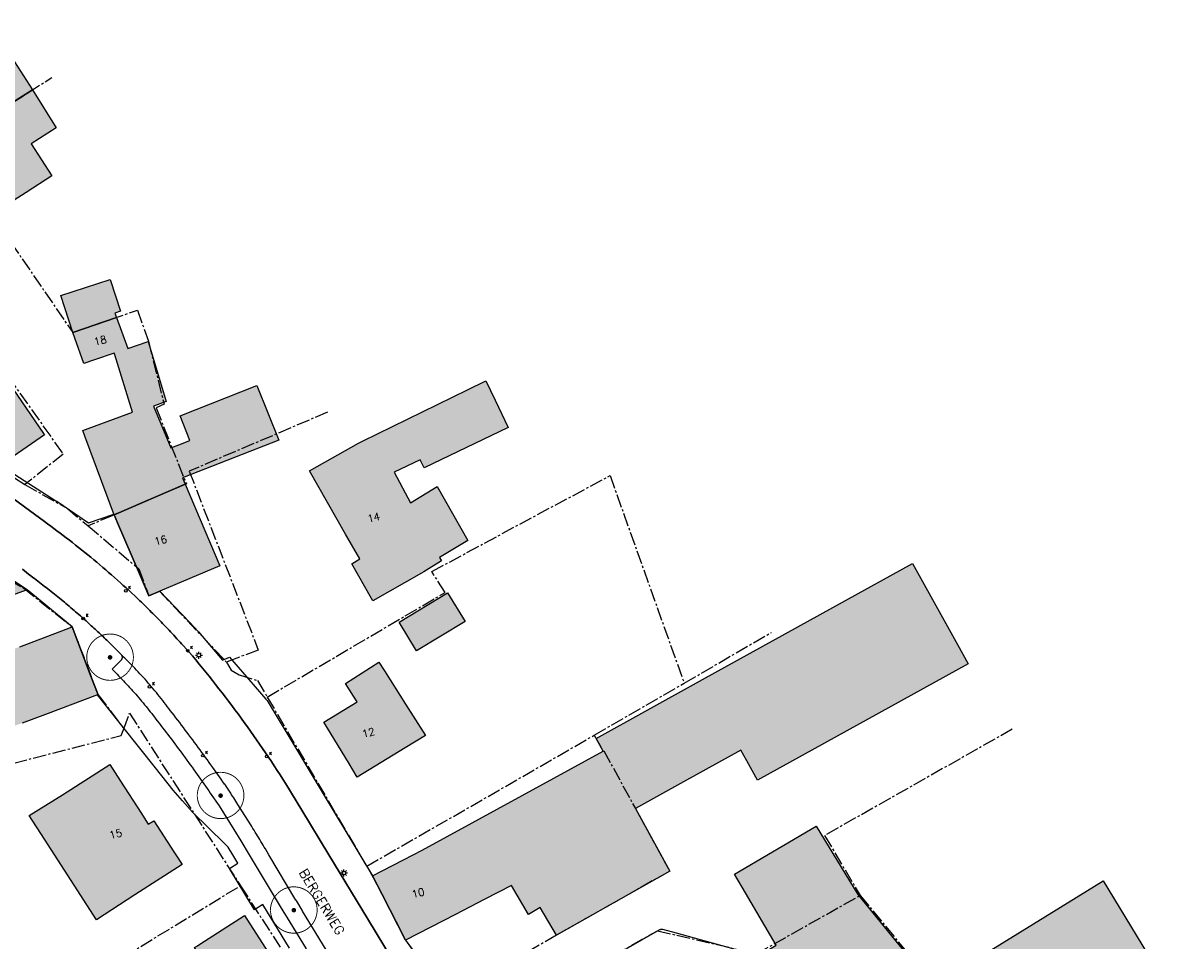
# Model space of a CAD drawing. Header units: metres. Extents: x 202952 to 203755, y 348879 to 349702.
# Tile 67 of 82: x 203196 to 203320, y 349491 to 349589. Entities that reach past the tile are written whole.
import ezdxf
from ezdxf.enums import TextEntityAlignment as Align

# ---------------------------------------------------------------- set-up
doc = ezdxf.new("R2010")
doc.units = ezdxf.units.M
doc.linetypes.add('1-200 CENTER', pattern=[4.28625, 2.8575, -0.47625, 0.47625, -0.47625])
for name, color, linetype in [('PH-BEST-BEBOUWING', 1, 'Continuous'), ('PH-BEST-BEBOUWING-ARCERING', 254, 'Continuous'), ('PH-BEST-HUISNUMMER', 7, 'Continuous'), ('PH-BEST-KADASTRALE-GRENS', 240, '1-200 CENTER'), ('PH-BEST-KOLK', 8, 'Continuous'), ('PH-BEST-LICHTMAST-HANDHAVENB', 6, 'Continuous'), ('PH-BEST-STRAATNAAM-MAATVOERING', 7, 'Continuous'), ('PH-BEST-WEGDEEL', 253, 'Continuous'), ('PH-INM-BOOM-HANDHAVEN', 96, 'Continuous')]:
    doc.layers.add(name, color=color, linetype=linetype)
doc.styles.add('ROMANS', font='romans.shx')

# ---------------------------------------------------------------- blocks, each defined once
blk = doc.blocks.new('*U18')
blk.add_circle((0, 0), 0.142)
at = {"ltscale": 0.05, "style": 'ROMANS'}
blk.add_text('K', height=0.3, dxfattribs=at).set_placement((0.28, 0.19))
blk = doc.blocks.new('Lichtmast 2')
at = {"flags": 128}
for points in [[(-0.5, 0), (-0.25, 0)], [(-0.35, 0.35), (-0.18, 0.18)], [(0, 0.25), (0, 0.5)], [(0.18, 0.18), (0.35, 0.35)], [(0.25, 0), (0.5, 0)], [(-0.35, -0.35), (-0.18, -0.18)], [(0, -0.5), (0, -0.25)], [(0.18, -0.18), (0.35, -0.35)]]:
    blk.add_lwpolyline(points, dxfattribs=at)
blk.add_circle((0, 0), 0.25)
blk = doc.blocks.new('*U15')
at = {"const_width": 0.1}
blk.add_lwpolyline([(-2.5, 0, 0.990403), (2.5, 0.03, 0.990403), (-2.5, 0.02)], format="xyb", dxfattribs=at)
at = {"linetype": 'Continuous', "const_width": 0.25}
blk.add_lwpolyline([(-0.12, 0, 1), (0.12, 0, 1)], format="xyb", close=True, dxfattribs=at)

msp = doc.modelspace()

# ---------------------------------------------------------------- hatches: boundary and pattern name
at = {"layer": 'PH-BEST-BEBOUWING-ARCERING'}
for points in [[(203187.06, 349575.411), (203184.264, 349579.823), (203185.483, 349580.558), (203183.414, 349583.841), (203191.664, 349589.063), (203191.711, 349588.989), (203189.945, 349587.932), (203189.842, 349587.87), (203190.699, 349586.452), (203191.945, 349584.391), (203193.601, 349585.515), (203194.604, 349586.196), (203195.402, 349584.933), (203197.309, 349581.914)], [(203193.666, 349569.018), (203193.368, 349568.839), (203191.013, 349572.371), (203189.58, 349571.435), (203187.06, 349575.411), (203197.309, 349581.914), (203199.874, 349577.852), (203197.179, 349576.15), (203199.4, 349572.7), (203196.657, 349570.931), (203194.36, 349569.45)], [(203201.632, 349555.931), (203200.36, 349559.893), (203205.648, 349561.611), (203206.753, 349558.211), (203206.142, 349558.012), (203206.312, 349557.552)], [(203191.639, 349543.182), (203190.019, 349545.531), (203183.18, 349555.45), (203188.12, 349558.86), (203188.511, 349559.123), (203195.22, 349549.91), (203195.254, 349549.86), (203198.49, 349545.136), (203198.61, 349544.96), (203198.146, 349544.643), (203193.859, 349541.71), (203193.04, 349541.15)], [(203206.072, 349553.726), (203203.965, 349552.997), (203202.821, 349552.602), (203201.852, 349555.316), (203201.632, 349555.931), (203206.312, 349557.552), (203207.536, 349554.232), (203209.709, 349554.955), (203211.627, 349548.553), (203210.292, 349548.064), (203212.129, 349543.576), (203212.987, 349543.913), (203214.171, 349544.379), (203213.138, 349546.996), (203221.35, 349550.243), (203223.7, 349544.395), (203213.392, 349540.36), (203213.679, 349539.683), (203206.063, 349536.41), (203206.037, 349536.47), (203205.99, 349536.58), (203202.938, 349544.823), (203202.71, 349545.44), (203203.3, 349545.658), (203208.044, 349547.411), (203206.125, 349553.557)], [(203238.99, 349530.16), (203233.77, 349527.19), (203233.632, 349527.432), (203231.508, 349531.167), (203232.37, 349531.68), (203230.852, 349534.349), (203227, 349541.12), (203228.628, 349542.046), (203232.22, 349544.09), (203232.664, 349544.307), (203243.92, 349549.805), (203245.856, 349550.751), (203246.855, 349548.679), (203248.258, 349545.766), (203239.253, 349541.426), (203238.819, 349542.309), (203236.049, 349540.969), (203237.791, 349537.695), (203240.64, 349539.453), (203243.948, 349533.654), (203240.908, 349531.837), (203241.106, 349531.466), (203239.216, 349530.3)], [(203210.968, 349528.252), (203209.78, 349527.75), (203208.775, 349530.091), (203206.438, 349535.535), (203206.063, 349536.41), (203213.679, 349539.683), (203217.37, 349530.96)], [(203201.565, 349524.418), (203201.57, 349524.42), (203201.573, 349524.411), (203203.302, 349519.875), (203203.515, 349519.314), (203204.34, 349517.15), (203204.285, 349517.129), (203198.73, 349515.01), (203196.226, 349514.109), (203188.174, 349511.211), (203180.945, 349508.609), (203180.644, 349509.425), (203179.206, 349513.319), (203178.018, 349516.537), (203177.475, 349518.008), (203175.533, 349523.269), (203182.679, 349525.884), (203180.939, 349530.676), (203188.329, 349533.407), (203188.807, 349533.583), (203196.742, 349528.384), (203183.497, 349523.608), (203184.989, 349519.432), (203185.376, 349518.349), (203195.96, 349522.28), (203200.946, 349524.182)], [(203233.73, 349497.75), (203236.97, 349499.422), (203238.091, 349500), (203239.06, 349500.5), (203249.754, 349506.361), (203258.416, 349511.108), (203257.675, 349512.465), (203263.211, 349515.527), (203269.085, 349518.776), (203288.123, 349529.308), (203291.544, 349531.214), (203296.388, 349522.514), (203297.524, 349520.455), (203274.949, 349508.003), (203273.806, 349510.076), (203273.184, 349511.223), (203267.044, 349507.82), (203261.887, 349504.953), (203265.558, 349498.253), (203253.448, 349491.401), (203251.674, 349494.365), (203250.43, 349493.62), (203248.609, 349496.718), (203245.677, 349495.204), (203242.61, 349493.62), (203237.28, 349490.87), (203234.759, 349495.756)], [(203237.22, 349511.46), (203232.1, 349508.33), (203231.148, 349509.884), (203228.51, 349514.19), (203232.096, 349516.382), (203231.703, 349516.997), (203230.837, 349518.35), (203234.409, 349520.616), (203235, 349519.686), (203237.252, 349516.142), (203239.393, 349512.772)], [(203208.298, 349495.705), (203204.185, 349493.038), (203200.746, 349498.36), (203198.611, 349501.665), (203196.957, 349504.224), (203200.55, 349506.432), (203205.595, 349509.682), (203206.742, 349507.901), (203208.912, 349504.532), (203209.721, 349503.277), (203210.311, 349503.657), (203212.473, 349500.304), (203212.669, 349500), (203213.341, 349498.957)], [(203278.607, 349484.593), (203274.903, 349489.058), (203276.939, 349490.322), (203273.662, 349495.922), (203272.496, 349497.914), (203281.234, 349503.066), (203285.692, 349495.755), (203293.706, 349485.925), (203296.053, 349483.045), (203293.081, 349481.179), (203293.189, 349481.07), (203289.248, 349478.601), (203285.517, 349476.263), (203282.61, 349479.768), (203281.217, 349481.446)], [(203296.053, 349483.045), (203293.706, 349485.925), (203311.964, 349497.205), (203315.499, 349491.405), (203320.089, 349483.87), (203320.29, 349483.54), (203314.6, 349479.46), (203309.783, 349487.301), (203309.045, 349488.528), (203306.482, 349486.969), (203302.104, 349484.306), (203306.47, 349478.925), (203309.557, 349475.324), (203309.724, 349475.129), (203309.571, 349474.998), (203305.803, 349471.765), (203305.787, 349471.781), (203298.735, 349479.78), (203296.605, 349482.368)], [(203210.854, 349478.382), (203206.62, 349484.955), (203206.88, 349485.076), (203209.996, 349487.073), (203210.173, 349486.797), (203211.965, 349483.999), (203213.753, 349485.144), (203213.939, 349485.263), (203216.656, 349487.004), (203214.686, 349490.078), (203214.981, 349490.269), (203215.237, 349490.435), (203220.03, 349493.51), (203222.206, 349490.124), (203224.311, 349486.848)]]:
    msp.add_hatch(color=256, dxfattribs=at).paths.add_polyline_path(points)
msp.add_hatch(color=256, dxfattribs=at).paths.add_polyline_path([(203243.64, 349524.998), (203238.441, 349521.84), (203236.579, 349524.904), (203241.777, 349528.063)], flags=17)

# ---------------------------------------------------------------- linework, layer by layer
at = {"layer": 'PH-BEST-BEBOUWING'}
for points in [[(203187.06, 349575.411), (203184.264, 349579.823), (203185.483, 349580.558), (203183.414, 349583.841), (203191.664, 349589.063), (203191.711, 349588.989), (203189.945, 349587.932), (203189.842, 349587.87), (203190.699, 349586.452), (203191.945, 349584.391), (203193.601, 349585.515), (203194.604, 349586.196), (203195.402, 349584.933), (203197.309, 349581.914), (203187.06, 349575.411)], [(203193.666, 349569.018), (203193.368, 349568.839), (203191.013, 349572.371), (203189.58, 349571.435), (203187.06, 349575.411), (203197.309, 349581.914), (203199.874, 349577.852), (203197.179, 349576.15), (203199.4, 349572.7), (203196.657, 349570.931), (203194.36, 349569.45), (203193.666, 349569.018)], [(203201.632, 349555.931), (203200.36, 349559.893), (203205.648, 349561.611), (203206.753, 349558.211), (203206.142, 349558.012), (203206.312, 349557.552), (203201.632, 349555.931)], [(203191.639, 349543.182), (203190.019, 349545.531), (203183.18, 349555.45), (203188.12, 349558.86), (203188.511, 349559.123), (203195.22, 349549.91), (203195.254, 349549.86), (203198.49, 349545.136), (203198.61, 349544.96), (203198.146, 349544.643), (203193.859, 349541.71), (203193.04, 349541.15), (203191.639, 349543.182)], [(203206.072, 349553.726), (203203.965, 349552.997), (203202.821, 349552.602), (203201.852, 349555.316), (203201.632, 349555.931), (203206.312, 349557.552), (203207.536, 349554.232), (203209.709, 349554.955), (203211.627, 349548.553), (203210.292, 349548.064), (203212.129, 349543.576), (203212.987, 349543.913), (203214.171, 349544.379), (203213.138, 349546.996), (203221.35, 349550.243), (203223.7, 349544.395), (203213.392, 349540.36), (203213.679, 349539.683), (203206.063, 349536.41), (203206.037, 349536.47), (203205.99, 349536.58), (203202.938, 349544.823), (203202.71, 349545.44), (203203.3, 349545.658), (203208.044, 349547.411), (203206.125, 349553.557), (203206.072, 349553.726)], [(203238.99, 349530.16), (203233.77, 349527.19), (203233.632, 349527.432), (203231.508, 349531.167), (203232.37, 349531.68), (203230.852, 349534.349), (203227, 349541.12), (203228.628, 349542.046), (203232.22, 349544.09), (203232.664, 349544.307), (203243.92, 349549.805), (203245.856, 349550.751), (203246.855, 349548.679), (203248.258, 349545.766), (203239.253, 349541.426), (203238.819, 349542.309), (203236.049, 349540.969), (203237.791, 349537.695), (203240.64, 349539.453), (203243.948, 349533.654), (203240.908, 349531.837), (203241.106, 349531.466), (203239.216, 349530.3), (203238.99, 349530.16)], [(203210.968, 349528.252), (203209.78, 349527.75), (203208.775, 349530.091), (203206.438, 349535.535), (203206.063, 349536.41), (203213.679, 349539.683), (203217.37, 349530.96), (203210.968, 349528.252)], [(203233.73, 349497.75), (203236.97, 349499.422), (203238.091, 349500), (203239.06, 349500.5), (203249.754, 349506.361), (203258.416, 349511.108), (203257.675, 349512.465), (203263.211, 349515.527), (203269.085, 349518.776), (203288.123, 349529.308), (203291.544, 349531.214), (203296.388, 349522.514), (203297.524, 349520.455), (203274.949, 349508.003), (203273.806, 349510.076), (203273.184, 349511.223), (203267.044, 349507.82), (203261.887, 349504.953), (203265.558, 349498.253), (203253.448, 349491.401), (203251.674, 349494.365), (203250.43, 349493.62), (203248.609, 349496.718), (203245.677, 349495.204), (203242.61, 349493.62), (203237.28, 349490.87), (203234.759, 349495.756), (203233.73, 349497.75)], [(203243.64, 349524.998), (203238.441, 349521.84), (203236.579, 349524.904), (203241.777, 349528.063), (203243.64, 349524.998)], [(203237.22, 349511.46), (203232.1, 349508.33), (203231.148, 349509.884), (203228.51, 349514.19), (203232.096, 349516.382), (203231.703, 349516.997), (203230.837, 349518.35), (203234.409, 349520.616), (203235, 349519.686), (203237.252, 349516.142), (203239.393, 349512.772), (203237.22, 349511.46)], [(203208.298, 349495.705), (203204.185, 349493.038), (203200.746, 349498.36), (203198.611, 349501.665), (203196.957, 349504.224), (203200.55, 349506.432), (203205.595, 349509.682), (203206.742, 349507.901), (203208.912, 349504.532), (203209.721, 349503.277), (203210.311, 349503.657), (203212.473, 349500.304), (203212.669, 349500), (203213.341, 349498.957), (203208.298, 349495.705)], [(203278.607, 349484.593), (203274.903, 349489.058), (203276.939, 349490.322), (203273.662, 349495.922), (203272.496, 349497.914), (203281.234, 349503.066), (203285.692, 349495.755), (203293.706, 349485.925), (203296.053, 349483.045), (203293.081, 349481.179), (203293.189, 349481.07), (203289.248, 349478.601), (203285.517, 349476.263), (203282.61, 349479.768), (203281.217, 349481.446), (203278.607, 349484.593)], [(203296.053, 349483.045), (203293.706, 349485.925), (203311.964, 349497.205), (203315.499, 349491.405), (203320.089, 349483.87), (203320.29, 349483.54), (203314.6, 349479.46), (203309.783, 349487.301), (203309.045, 349488.528), (203306.482, 349486.969), (203302.104, 349484.306), (203306.47, 349478.925), (203309.557, 349475.324), (203309.724, 349475.129), (203309.571, 349474.998), (203305.803, 349471.765), (203305.787, 349471.781), (203298.735, 349479.78), (203296.605, 349482.368), (203296.053, 349483.045)], [(203210.854, 349478.382), (203206.62, 349484.955), (203206.88, 349485.076), (203209.996, 349487.073), (203210.173, 349486.797), (203211.965, 349483.999), (203213.753, 349485.144), (203213.939, 349485.263), (203216.656, 349487.004), (203214.686, 349490.078), (203214.981, 349490.269), (203215.237, 349490.435), (203220.03, 349493.51), (203222.206, 349490.124), (203224.311, 349486.848), (203210.854, 349478.382)]]:
    msp.add_lwpolyline(points, close=True, dxfattribs=at)
for points in [[(203188.807, 349533.583), (203196.742, 349528.384), (203183.497, 349523.608)], [(203195.96, 349522.28), (203200.946, 349524.182), (203201.565, 349524.418), (203201.565, 349524.418), (203201.57, 349524.42), (203201.573, 349524.411), (203203.302, 349519.875), (203203.515, 349519.314), (203204.34, 349517.15), (203204.285, 349517.129), (203198.73, 349515.01), (203196.226, 349514.109)]]:
    msp.add_lwpolyline(points, dxfattribs=at)
at = {"layer": 'PH-BEST-KADASTRALE-GRENS', "ltscale": 0.5}
for p, q in [((203180.594, 349571.309), (203199.407, 349583.245)), ((203259.166, 349540.61), (203267.111, 349518.379)), ((203267.111, 349518.379), (203276.442, 349523.82)), ((203257.479, 349512.823), (203267.111, 349518.379)), ((203222.465, 349516.9), (203233.109, 349498.768)), ((203233.109, 349498.768), (203257.479, 349512.823)), ((203219.589, 349496.696), (203225.484, 349487.586)), ((203274.865, 349489.4), (203285.959, 349495.659)), ((203285.959, 349495.659), (203296.22, 349483.149)), ((203253.448, 349491.401), (203241.828, 349484.647))]:
    msp.add_line(p, q, dxfattribs=at)
for points in [[(203193.799, 349567.349), (203201.632, 349555.931), (203208.562, 349558.331), (203209.734, 349554.991), (203211.414, 349548.265), (203210.559, 349547.863), (203213.798, 349539.734), (203203.29, 349535.218)], [(203186.058, 349563.443), (203200.605, 349542.91), (203196.505, 349539.646)], [(203174.414, 349555.678), (203176.393, 349552.909), (203177.677, 349553.776), (203181.616, 349548.366), (203182.521, 349548.959), (203191.771, 349543.104), (203193.04, 349541.15), (203193.592, 349541.531), (203196.505, 349539.646)], [(203228.92, 349547.403), (203214.103, 349541.085), (203221.504, 349521.923), (203218.081, 349520.648)], [(203222.465, 349516.9), (203241.506, 349528.099), (203240.076, 349530.335), (203259.166, 349540.61)], [(203196.505, 349539.646), (203201.058, 349537.09), (203203.29, 349535.218)], [(203181.789, 349536.937), (203189.207, 349532.636), (203196.393, 349528.548), (203201.57, 349524.42), (203204.34, 349517.15), (203207.095, 349513.503)], [(203203.29, 349535.218), (203208.694, 349530.635), (203209.78, 349527.75), (203210.926, 349528.217), (203218.081, 349520.648)], [(203218.081, 349520.648), (203218.603, 349519.792), (203219.453, 349519.285), (203221.409, 349518.669), (203222.465, 349516.9)], [(203207.095, 349513.503), (203207.713, 349515.166), (203219.589, 349496.696)], [(203184.96, 349507.146), (203206.83, 349512.786), (203207.095, 349513.503)], [(203257.479, 349512.823), (203258.416, 349511.108), (203258.491, 349511.149), (203261.887, 349504.953), (203265.558, 349498.253), (203253.448, 349491.401)], [(203302.24, 349513.456), (203282.14, 349502.066), (203285.959, 349495.659)], [(203233.109, 349498.768), (203233.805, 349497.563), (203237.28, 349490.87), (203241.828, 349484.647)], [(203201.444, 349485.982), (203201.612, 349485.727), (203219.589, 349496.696)], [(203244.685, 349480.738), (203264.234, 349491.877), (203274.865, 349489.4)]]:
    msp.add_lwpolyline(points, dxfattribs=at)
at = {"layer": 'PH-BEST-WEGDEEL'}
for points in [[(203195.415, 349540.721), (203199.833, 349537.912), (203199.916, 349537.856), (203203.317, 349535.547), (203206.037, 349536.47), (203206.063, 349536.41), (203206.438, 349535.535), (203208.775, 349530.091), (203209.78, 349527.75), (203210.968, 349528.252), (203214.179, 349524.874), (203215.109, 349523.895), (203217.666, 349520.846), (203218.405, 349521.168), (203219.344, 349520.093), (203222.319, 349516.684), (203222.454, 349516.529), (203222.988, 349515.639), (203225.304, 349511.777), (203228.231, 349506.895), (203232.366, 349500), (203233.73, 349497.75), (203234.759, 349495.756), (203237.28, 349490.87), (203237.917, 349489.958)], [(203240.521, 349481.096), (203233.2, 349493.173), (203229.061, 349500), (203226.165, 349504.776), (203224.444, 349507.615), (203224.14, 349508.092), (203223.835, 349508.568), (203223.527, 349509.043), (203223.217, 349509.516), (203222.906, 349509.988), (203222.592, 349510.458), (203222.276, 349510.927), (203221.957, 349511.394), (203221.637, 349511.86), (203221.315, 349512.325), (203220.99, 349512.788), (203220.664, 349513.25), (203220.335, 349513.71), (203220.005, 349514.169), (203219.672, 349514.626), (203219.337, 349515.082), (203219, 349515.536), (203218.661, 349515.989), (203218.32, 349516.441), (203217.978, 349516.891), (203217.633, 349517.339), (203217.286, 349517.786), (203216.937, 349518.231), (203216.586, 349518.674), (203216.233, 349519.116), (203215.879, 349519.556), (203215.522, 349519.995), (203215.163, 349520.432), (203214.803, 349520.868), (203214.44, 349521.302), (203213.45, 349522.412), (203213.285, 349522.596), (203213.119, 349522.78), (203212.953, 349522.963), (203212.786, 349523.146), (203212.618, 349523.328), (203212.45, 349523.509), (203212.282, 349523.69), (203212.113, 349523.871), (203211.944, 349524.051), (203211.774, 349524.231), (203211.604, 349524.411), (203211.433, 349524.59), (203211.262, 349524.768), (203211.09, 349524.946), (203210.918, 349525.123), (203210.745, 349525.3), (203210.572, 349525.477), (203210.398, 349525.653), (203210.223, 349525.828), (203210.048, 349526.003), (203209.873, 349526.178), (203209.697, 349526.352), (203209.521, 349526.526), (203209.345, 349526.699), (203209.168, 349526.872), (203208.99, 349527.044), (203208.812, 349527.216), (203208.633, 349527.387), (203208.454, 349527.558), (203208.275, 349527.728), (203207.968, 349528.012), (203207.661, 349528.295), (203207.352, 349528.577), (203207.042, 349528.858), (203206.731, 349529.137), (203206.419, 349529.415), (203206.106, 349529.692), (203205.792, 349529.968), (203205.476, 349530.242), (203205.159, 349530.515), (203204.841, 349530.786), (203204.522, 349531.056), (203204.202, 349531.325), (203203.881, 349531.593), (203203.559, 349531.859), (203203.235, 349532.124), (203202.911, 349532.388), (203202.585, 349532.65), (203202.258, 349532.911), (203201.931, 349533.171), (203201.602, 349533.429), (203201.272, 349533.686), (203200.941, 349533.941), (203200.609, 349534.195), (203200.276, 349534.448), (203199.942, 349534.699), (203199.607, 349534.949), (203199.271, 349535.198), (203198.934, 349535.445), (203198.596, 349535.691), (203194.173, 349538.947)], [(203194.173, 349538.947), (203198.596, 349535.691), (203198.934, 349535.445), (203199.271, 349535.198), (203199.607, 349534.949), (203199.942, 349534.699), (203200.276, 349534.448), (203200.609, 349534.195), (203200.941, 349533.941), (203201.272, 349533.686), (203201.602, 349533.429), (203201.931, 349533.171), (203202.258, 349532.911), (203202.585, 349532.65), (203202.911, 349532.388), (203203.235, 349532.124), (203203.559, 349531.859), (203203.881, 349531.593), (203204.202, 349531.325), (203204.522, 349531.056), (203204.841, 349530.786), (203205.159, 349530.515), (203205.476, 349530.242), (203205.792, 349529.968), (203206.106, 349529.692), (203206.419, 349529.415), (203206.731, 349529.137), (203207.042, 349528.858), (203207.352, 349528.577), (203207.661, 349528.295), (203207.968, 349528.012), (203208.275, 349527.728), (203208.454, 349527.558), (203208.633, 349527.387), (203208.812, 349527.216), (203208.99, 349527.044), (203209.168, 349526.872), (203209.345, 349526.699), (203209.521, 349526.526), (203209.697, 349526.352), (203209.873, 349526.178), (203210.048, 349526.003), (203210.223, 349525.828), (203210.398, 349525.653), (203210.572, 349525.477), (203210.745, 349525.3), (203210.918, 349525.123), (203211.09, 349524.946), (203211.262, 349524.768), (203211.433, 349524.59), (203211.604, 349524.411), (203211.774, 349524.231), (203211.944, 349524.051), (203212.113, 349523.871), (203212.282, 349523.69), (203212.45, 349523.509), (203212.618, 349523.328), (203212.786, 349523.146), (203212.953, 349522.963), (203213.119, 349522.78), (203213.285, 349522.596), (203213.45, 349522.412), (203214.44, 349521.302), (203214.803, 349520.868), (203215.163, 349520.432), (203215.522, 349519.995), (203215.879, 349519.556), (203216.233, 349519.116), (203216.586, 349518.674), (203216.937, 349518.231), (203217.286, 349517.786), (203217.633, 349517.339), (203217.978, 349516.891), (203218.32, 349516.441), (203218.661, 349515.989), (203219, 349515.536), (203219.337, 349515.082), (203219.672, 349514.626), (203220.005, 349514.169), (203220.335, 349513.71), (203220.664, 349513.25), (203220.99, 349512.788), (203221.315, 349512.325), (203221.637, 349511.86), (203221.957, 349511.394), (203222.276, 349510.927), (203222.592, 349510.458), (203222.906, 349509.988), (203223.217, 349509.516), (203223.527, 349509.043), (203223.835, 349508.568), (203224.14, 349508.092), (203224.444, 349507.615), (203226.165, 349504.776), (203229.061, 349500), (203233.2, 349493.173), (203240.521, 349481.096)], [(203224.833, 349490.007), (203221.988, 349494.688), (203221.101, 349494.114), (203218.435, 349498.522), (203219.311, 349499.098), (203218.771, 349500), (203218.282, 349500.817), (203217.889, 349501.201), (203214.445, 349504.574), (203213.382, 349505.776), (203212.381, 349506.908), (203210.481, 349509.307), (203206.982, 349513.724), (203204.285, 349517.129), (203204.34, 349517.15), (203203.515, 349519.314), (203203.302, 349519.875), (203201.573, 349524.411), (203201.57, 349524.42), (203201.565, 349524.418), (203196.742, 349528.384), (203188.807, 349533.583)], [(203228.769, 349489.831), (203226.234, 349493.951), (203226.193, 349494.064), (203225.623, 349495.039), (203225.61, 349495.059), (203225.597, 349495.078), (203225.582, 349495.097), (203225.566, 349495.115), (203225.55, 349495.132), (203225.532, 349495.148), (203222.644, 349500), (203222.267, 349500.628), (203222.147, 349500.828), (203222.027, 349501.028), (203221.906, 349501.228), (203221.785, 349501.428), (203221.664, 349501.627), (203221.542, 349501.826), (203221.421, 349502.026), (203221.3, 349502.225), (203221.178, 349502.424), (203221.056, 349502.623), (203220.934, 349502.822), (203220.811, 349503.02), (203220.689, 349503.218), (203220.566, 349503.417), (203220.443, 349503.615), (203220.32, 349503.813), (203220.197, 349504.011), (203220.073, 349504.209), (203219.328, 349505.395), (203219.215, 349505.569), (203219.101, 349505.742), (203218.987, 349505.916), (203218.873, 349506.089), (203218.759, 349506.263), (203218.644, 349506.436), (203218.562, 349506.606), (203218.217, 349507.123), (203217.99, 349507.462), (203217.974, 349507.483), (203217.958, 349507.504), (203217.941, 349507.524), (203217.924, 349507.543), (203217.906, 349507.562), (203217.887, 349507.58), (203217.71, 349507.833), (203217.533, 349508.087), (203217.356, 349508.34), (203217.179, 349508.593), (203217.001, 349508.846), (203216.823, 349509.099), (203216.629, 349509.368), (203216.435, 349509.636), (203216.241, 349509.904), (203216.046, 349510.172), (203215.851, 349510.439), (203215.656, 349510.706), (203215.46, 349510.973), (203215.264, 349511.24), (203215.068, 349511.506), (203214.871, 349511.772), (203214.674, 349512.038), (203214.476, 349512.304), (203214.278, 349512.569), (203214.08, 349512.834), (203213.882, 349513.099), (203213.683, 349513.364), (203213.484, 349513.628), (203213.284, 349513.892), (203213.084, 349514.156), (203212.883, 349514.419), (203212.682, 349514.682), (203212.481, 349514.945), (203212.28, 349515.208), (203212.078, 349515.47), (203211.918, 349515.685), (203211.756, 349515.898), (203211.593, 349516.111), (203211.429, 349516.323), (203211.264, 349516.534), (203211.097, 349516.744), (203210.929, 349516.953), (203210.761, 349517.161), (203210.591, 349517.368), (203210.42, 349517.575), (203210.248, 349517.78), (203210.075, 349517.985), (203209.901, 349518.189), (203209.725, 349518.391), (203209.549, 349518.593), (203209.371, 349518.794), (203209.193, 349518.993), (203209.013, 349519.192), (203208.832, 349519.39), (203208.651, 349519.586), (203208.468, 349519.782), (203208.284, 349519.977), (203208.099, 349520.17), (203207.913, 349520.363), (203207.741, 349520.535), (203207.569, 349520.705), (203207.396, 349520.875), (203207.222, 349521.044), (203207.047, 349521.212), (203206.872, 349521.379), (203206.859, 349521.401), (203206.844, 349521.423), (203206.828, 349521.443), (203206.811, 349521.462), (203206.793, 349521.481), (203206.774, 349521.498), (203206.64, 349521.634), (203206.506, 349521.769), (203206.372, 349521.904), (203206.237, 349522.039), (203206.102, 349522.173), (203205.967, 349522.307), (203205.831, 349522.441), (203205.695, 349522.575), (203205.559, 349522.708), (203205.423, 349522.841), (203205.286, 349522.973), (203205.149, 349523.105), (203205.012, 349523.237), (203204.874, 349523.369), (203204.736, 349523.5), (203204.597, 349523.631), (203204.458, 349523.761), (203204.319, 349523.891), (203204.18, 349524.021), (203204.041, 349524.151), (203203.901, 349524.28), (203203.761, 349524.409), (203203.62, 349524.538), (203203.479, 349524.666), (203203.338, 349524.794), (203203.197, 349524.922), (203203.055, 349525.049), (203202.913, 349525.176), (203202.771, 349525.302), (203202.628, 349525.428), (203202.458, 349525.578), (203202.287, 349525.727), (203202.116, 349525.876), (203201.945, 349526.024), (203201.773, 349526.172), (203201.601, 349526.32), (203201.428, 349526.467), (203201.255, 349526.613), (203201.082, 349526.759), (203200.908, 349526.904), (203200.734, 349527.049), (203200.559, 349527.194), (203200.384, 349527.338), (203200.209, 349527.482), (203200.033, 349527.625), (203199.857, 349527.768), (203199.68, 349527.91), (203199.503, 349528.051), (203199.325, 349528.192), (203199.147, 349528.333), (203198.969, 349528.473), (203198.79, 349528.613), (203198.611, 349528.752), (203198.432, 349528.89), (203198.252, 349529.028), (203198.072, 349529.166), (203197.892, 349529.303), (203197.711, 349529.44), (203197.53, 349529.576), (203197.348, 349529.711), (203197.128, 349529.884), (203196.907, 349530.057), (203196.686, 349530.23), (203196.465, 349530.402), (203196.244, 349530.574)], [(203196.244, 349530.574), (203196.465, 349530.402), (203196.686, 349530.23), (203196.907, 349530.057), (203197.128, 349529.884), (203197.348, 349529.711), (203197.53, 349529.576), (203197.711, 349529.44), (203197.892, 349529.303), (203198.072, 349529.166), (203198.252, 349529.028), (203198.432, 349528.89), (203198.611, 349528.752), (203198.79, 349528.613), (203198.969, 349528.473), (203199.147, 349528.333), (203199.325, 349528.192), (203199.503, 349528.051), (203199.68, 349527.91), (203199.857, 349527.768), (203200.033, 349527.625), (203200.209, 349527.482), (203200.384, 349527.338), (203200.559, 349527.194), (203200.734, 349527.049), (203200.908, 349526.904), (203201.082, 349526.759), (203201.255, 349526.613), (203201.428, 349526.467), (203201.601, 349526.32), (203201.773, 349526.172), (203201.945, 349526.024), (203202.116, 349525.876), (203202.287, 349525.727), (203202.458, 349525.578), (203202.628, 349525.428), (203202.771, 349525.302), (203202.913, 349525.176), (203203.055, 349525.049), (203203.197, 349524.922), (203203.338, 349524.794), (203203.479, 349524.666), (203203.62, 349524.538), (203203.761, 349524.409), (203203.901, 349524.28), (203204.041, 349524.151), (203204.18, 349524.021), (203204.319, 349523.891), (203204.458, 349523.761), (203204.597, 349523.631), (203204.736, 349523.5), (203204.874, 349523.369), (203205.012, 349523.237), (203205.149, 349523.105), (203205.286, 349522.973), (203205.423, 349522.841), (203205.559, 349522.708), (203205.695, 349522.575), (203205.831, 349522.441), (203205.967, 349522.307), (203206.102, 349522.173), (203206.237, 349522.039), (203206.372, 349521.904), (203206.506, 349521.769), (203206.64, 349521.634), (203206.774, 349521.498), (203206.793, 349521.481), (203206.811, 349521.462), (203206.828, 349521.443), (203206.844, 349521.423), (203206.859, 349521.401), (203206.872, 349521.379), (203206.882, 349521.354), (203206.891, 349521.329), (203206.899, 349521.304), (203206.906, 349521.278), (203206.911, 349521.252), (203206.915, 349521.226), (203206.918, 349521.2), (203206.92, 349521.175), (203206.921, 349521.149), (203206.92, 349521.123), (203206.918, 349521.097), (203206.915, 349521.071), (203206.91, 349521.045), (203206.904, 349521.02), (203206.897, 349520.995), (203206.888, 349520.97), (203206.878, 349520.946), (203206.867, 349520.923), (203206.855, 349520.9), (203206.842, 349520.878), (203206.827, 349520.857), (203206.811, 349520.836), (203206.794, 349520.817), (203206.776, 349520.798), (203205.862, 349519.87), (203206.035, 349519.697), (203206.207, 349519.523), (203206.379, 349519.349), (203206.55, 349519.174), (203206.72, 349518.998), (203206.889, 349518.821), (203207.057, 349518.643), (203207.224, 349518.464), (203207.391, 349518.285), (203207.556, 349518.105), (203207.721, 349517.924), (203207.885, 349517.743), (203208.048, 349517.561), (203208.21, 349517.378), (203208.372, 349517.194), (203208.533, 349517.009), (203208.693, 349516.824), (203208.852, 349516.638), (203209.01, 349516.451), (203209.167, 349516.263), (203209.323, 349516.075), (203209.478, 349515.886), (203209.633, 349515.696), (203209.786, 349515.506), (203209.939, 349515.315), (203210.091, 349515.123), (203210.242, 349514.93), (203210.392, 349514.737), (203210.541, 349514.543), (203210.689, 349514.348), (203210.879, 349514.102), (203211.068, 349513.856), (203211.257, 349513.609), (203211.445, 349513.362), (203211.633, 349513.115), (203211.821, 349512.868), (203212.008, 349512.62), (203212.195, 349512.372), (203212.381, 349512.123), (203212.567, 349511.874), (203212.753, 349511.625), (203212.938, 349511.376), (203213.123, 349511.127), (203213.307, 349510.877), (203213.491, 349510.627), (203213.675, 349510.376), (203213.858, 349510.125), (203214.04, 349509.874), (203214.222, 349509.622), (203214.404, 349509.37), (203214.585, 349509.118), (203214.766, 349508.866), (203214.946, 349508.613), (203215.126, 349508.36), (203215.306, 349508.107), (203215.485, 349507.854), (203215.664, 349507.6), (203215.843, 349507.346), (203216.021, 349507.091), (203216.198, 349506.836), (203216.358, 349506.605), (203217.302, 349505.245), (203218.889, 349502.705), (203219.622, 349501.489), (203220.52, 349500), (203223.859, 349494.462), (203224.896, 349492.779), (203226.619, 349489.927)], [(203254.624, 349486.328), (203264.489, 349491.986), (203264.511, 349491.998), (203264.535, 349492.009), (203264.559, 349492.018), (203264.584, 349492.025), (203264.61, 349492.031), (203264.636, 349492.036), (203264.662, 349492.038), (203264.688, 349492.039), (203264.714, 349492.038), (203264.74, 349492.036), (203264.766, 349492.031), (203264.793, 349492.025), (203266.239, 349491.629), (203273.694, 349489.591)]]:
    msp.add_lwpolyline(points, dxfattribs=at)

# ---------------------------------------------------------------- block references
at = {"layer": 'PH-BEST-KOLK'}
for p in [(203207.324, 349528.278), (203202.758, 349525.313), (203213.945, 349521.857), (203209.86, 349517.99), (203215.563, 349510.622), (203222.403, 349510.521)]:
    msp.add_blockref('*U18', p, dxfattribs=at)
at = {"layer": 'PH-BEST-LICHTMAST-HANDHAVENB', "xscale": 0.75, "yscale": 0.75, "zscale": 0.75}
for p in [(203215.136, 349521.38), (203230.678, 349498.055)]:
    msp.add_blockref('Lichtmast 2', p, dxfattribs=at)
at = {"layer": 'PH-INM-BOOM-HANDHAVEN'}
for p in [(203205.63, 349521.145), (203205.63, 349521.145), (203217.466, 349506.337), (203217.466, 349506.337), (203225.305, 349494.069), (203225.305, 349494.069)]:
    msp.add_blockref('*U15', p, dxfattribs=at)

# ---------------------------------------------------------------- texts
at = {"layer": 'PH-BEST-HUISNUMMER', "style": 'ROMANS'}
for s, p in [('18', (203204.577, 349555.08)), ('14', (203233.863, 349536.134)), ('16', (203211.042, 349533.683)), ('12', (203233.291, 349513.085)), ('15', (203206.23, 349502.233)), ('10', (203238.615, 349495.915))]:
    msp.add_text(s, height=0.8, rotation=13.5, dxfattribs=at).set_placement(p, align=Align.MIDDLE_CENTER)
at = {"layer": 'PH-BEST-STRAATNAAM-MAATVOERING', "style": 'ROMANS'}
msp.add_text('BERGERWEG', height=1, rotation=301.22521, dxfattribs=at).set_placement((203228.313, 349494.965), align=Align.MIDDLE_CENTER)

doc.saveas('drawing.dxf')
